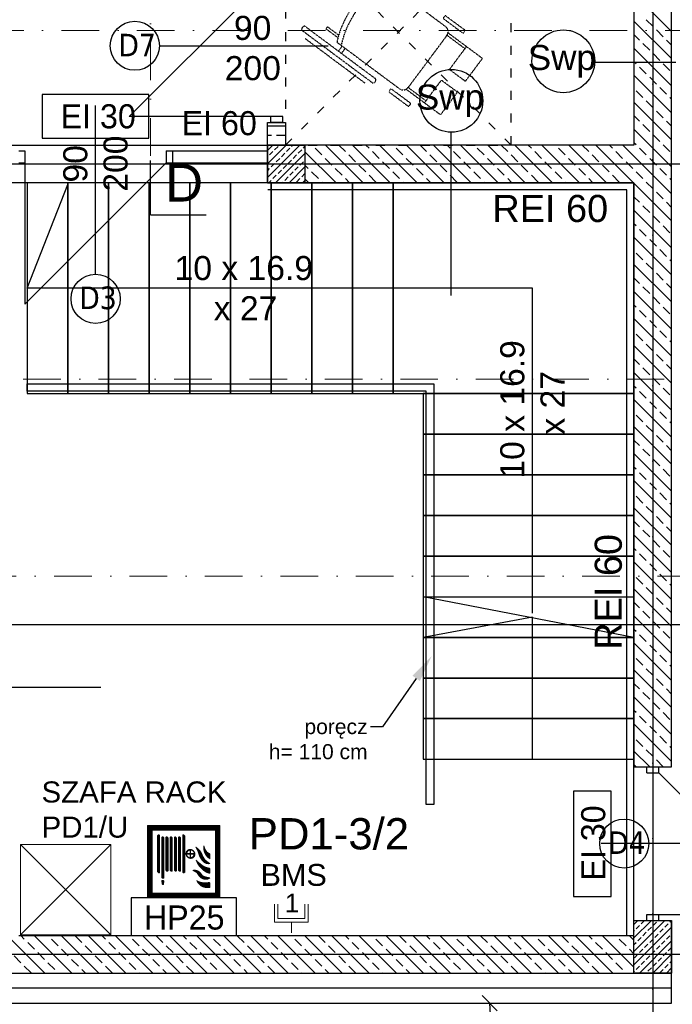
# Model space of a CAD drawing. Header units: millimetres. Extents: x -7023 to 53801, y 9849 to 33561.
# Tile 7 of 256: x 7375 to 7809, y 15589 to 16244. Entities that reach past the tile are written whole.
import ezdxf
from ezdxf.enums import TextEntityAlignment as Align

# ---------------------------------------------------------------- set-up
doc = ezdxf.new("R2010")
doc.units = ezdxf.units.MM
for name, pattern in [('ACAD_ISO03W100', [30, 12, -18]), ('DASHDOT', [1, 0.5, -0.25, 0, -0.25]), ('DASHDOTX2', [2, 1, -0.5, 0, -0.5])]:
    doc.linetypes.add(name, pattern=pattern)
doc.layers.get('0').update_dxf_attribs({"lineweight": 9})
doc.layers.add('.IE_podklad', color=252, linetype='Continuous')
doc.layers.add('IE_SKD', color=6, linetype='Continuous')
doc.layers.add('IE_LAN', color=5, linetype='Continuous', lineweight=9)
doc.layers.add('PROJEKT osie', color=251, linetype='DASHDOTX2', lineweight=9)
doc.styles.add('Arial', font='arial.ttf', dxfattribs={"height": 125})
doc.styles.add('Arial CE', font='arial.ttf')
doc.styles.add('MtX_Arial', font='txt')
doc.styles.add('Opisowy', font='arial.ttf')
doc.styles.get("Standard").update_dxf_attribs({"font": 'arial.ttf'})
doc.linetypes.add('ZIGZAG', pattern='A,0.00254,-5.08,[131,ltypeshp.shx,S=5.08,R=0,X=-5.08,Y=0],-10.16,[131,ltypeshp.shx,S=5.08,R=180,X=5.08,Y=0],-5.08', length=20.32254)
pattern_1 = [(45, (9980.83318, 16195.332578), (-0.01347038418, 0.01347038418), [])]

# ---------------------------------------------------------------- blocks, each defined once
blk = doc.blocks.new('OSIE DOMKU')
at = {"layer": 'PROJEKT osie', "ltscale": 25}
for p, q in [((-31453.52, 6226.99), (-31453.52, 4134.85)), ((-33194.97, 5184.65), (-29895.99, 5184.65)), ((-33194.97, 4878.65), (-29895.99, 4878.65)), ((-33194.97, 4659.65), (-29895.99, 4659.65))]:
    blk.add_line(p, q, dxfattribs=at)
blk = doc.blocks.new('zw$2B9E')
at = {"layer": 'IE_LAN', "lineweight": 20}
for p, q in [((-11.18, 7.27), (-11.18, 19.16)), ((-8.94, 9.6), (-8.94, 19.11)), ((8.94, 9.6), (8.94, 19.11)), ((11.18, 7.27), (11.18, 19.16)), ((11.18, 7.27), (-11.18, 7.27)), ((8.94, 9.6), (-8.94, 9.6)), ((0, 0), (0, 7.27))]:
    blk.add_line(p, q, dxfattribs=at)
at = {"layer": 'IE_LAN', "ltscale": 25, "insert": (-4.35, 26.14), "char_height": 12.39, "attachment_point": 1}
blk.add_mtext_dynamic_manual_height_columns('1', width=0.2625, gutter_width=61.96, heights=[-12.44], dxfattribs=at)
blk = doc.blocks.new('_Oblique')
at = {"color": 0, "linetype": 'ByBlock', "lineweight": -2}
blk.add_line((-0.5, -0.5), (0.5, 0.5), dxfattribs=at)

msp = doc.modelspace()

# ---------------------------------------------------------------- hatches: boundary and pattern name
at = {"layer": '.IE_podklad', "transparency": 33554648}
h = msp.add_hatch(dxfattribs=at)
h.set_pattern_fill('ANSI33', color=256)
h.set_pattern_definition([(45, (31531.774, 10963.0596), (-4.490128, 4.490128), []), (45, (31536.264, 10963.0596), (-4.490128, 4.490128), [3.175, -1.5875])])
h.paths.add_polyline_path([(7564.56, 16160.21), (7552.06, 16160.21), (7552.06, 16147.71), (7564.56, 16147.71)])
h.paths.add_polyline_path([(7552.06, 16160.21), (7539.56, 16160.21), (7539.56, 16147.71), (7552.06, 16147.71)])
h.paths.add_polyline_path([(7552.06, 16147.71), (7539.56, 16147.71), (7539.56, 16135.21), (7552.06, 16135.21)])
h.paths.add_polyline_path([(7564.56, 16147.71), (7552.06, 16147.71), (7552.06, 16135.21), (7564.56, 16135.21)])
at = {"layer": '.IE_podklad', "lineweight": 0}
h = msp.add_hatch(dxfattribs=at)
h.set_pattern_fill('ANSI31', color=256, scale=0.006)
h.set_pattern_definition(pattern_1)
h.paths.add_polyline_path([(7460.06, 15660.21), (7508.06, 15660.21), (7508.06, 15708.21), (7460.06, 15708.21)])
h.paths.add_polyline_path([(7463.06, 15663.21), (7463.06, 15705.21), (7505.06, 15705.21), (7505.06, 15663.21)], flags=16)
h = msp.add_hatch(dxfattribs=at)
h.set_pattern_fill('ANSI31', color=256, scale=0.006)
h.set_pattern_definition(pattern_1)
h.paths.add_polyline_path([(7468.01, 15676.71), (7468.01, 15701.98), (7467.31, 15701.98), (7466.65, 15701.32), (7466.65, 15677.37), (7467.31, 15676.71)])
h.paths.add_polyline_path([(7470.84, 15673.18), (7470.84, 15700.02, 1.02423), (7469.48, 15699.99), (7469.48, 15673.18)])
h.paths.add_polyline_path([(7473.6, 15678.59), (7473.6, 15700.03, 1.02423), (7472.23, 15699.99), (7472.23, 15678.55, 1.092744)])
h.paths.add_polyline_path([(7476.39, 15678.58), (7476.39, 15700.02, 1.02423), (7475.02, 15699.98), (7475.02, 15678.55, 1.092744)])
h.paths.add_polyline_path([(7479.16, 15678.58), (7479.16, 15700.02, 1.02423), (7477.8, 15699.99), (7477.8, 15678.55, 1.092744)])
h.paths.add_polyline_path([(7481.93, 15678.58), (7481.93, 15700.02, 1.02423), (7480.56, 15699.98), (7480.56, 15678.55, 1.092744)])
h.paths.add_polyline_path([(7484.72, 15689.57), (7484.72, 15701.44), (7484.18, 15701.98), (7483.36, 15701.98), (7483.36, 15676.7), (7484.18, 15676.7), (7484.72, 15677.24), (7484.72, 15689.17), (7485.54, 15689.17, 29.452294), (7485.54, 15689.57)])
h.paths.add_polyline_path([(7470.49, 15669.05), (7470.82, 15671.67), (7469.43, 15671.67), (7469.76, 15669.05), (7470.37, 15669.05)])
h.paths.add_polyline_path([(7485.9, 15689.57, -0.371468), (7488.26, 15691.91), (7488.26, 15689.57)], flags=16)
h.paths.add_polyline_path([(7485.9, 15689.17), (7488.26, 15689.17), (7488.26, 15686.82, -0.371468)], flags=16)
h.paths.add_polyline_path([(7488.62, 15686.82), (7488.62, 15689.17), (7490.98, 15689.17, -0.371468)], flags=16)
h.paths.add_polyline_path([(7488.62, 15689.57), (7488.62, 15691.91, -0.371468), (7490.98, 15689.57)], flags=16)
h = msp.add_hatch(dxfattribs=at)
h.set_pattern_fill('ANSI31', color=256, scale=0.006)
h.set_pattern_definition(pattern_1)
h.paths.add_polyline_path([(7501.42, 15689.47, -0.102707), (7499.3, 15690.98, -0.096724), (7497.36, 15694.8, 0.166864), (7498.54, 15688.87, 0.168834), (7501.42, 15686.1)])
h.paths.add_polyline_path([(7498.26, 15685.5, -0.037531), (7496.34, 15688.61, 0.200612), (7491.96, 15693.95, -0.064162), (7494.24, 15688.74, 0.13962), (7497.28, 15683.88, 0.238487), (7501.42, 15683.05, -0.030177)])
h.paths.add_polyline_path([(7501.42, 15679.87, -0.132227), (7496.97, 15681.44, -0.025829), (7492.34, 15685.17, 0.153068), (7496.46, 15678.92, 0.149959), (7501.42, 15676.49)])
h.paths.add_polyline_path([(7495.78, 15676.04, 0.335154), (7489.96, 15678.32, -0.192193), (7493.77, 15675.26, 0.152678), (7496.23, 15672.99, 0.268662), (7501.42, 15673.5, -0.05694), (7499.17, 15673.96, -0.231426)])
h.paths.add_polyline_path([(7501.42, 15667.06), (7501.42, 15670.46, -0.19781), (7492.71, 15671.62, 0.316846), (7498.77, 15667.11, 0.025858)])

# ---------------------------------------------------------------- linework, layer by layer
at = {"layer": '.IE_podklad', "ltscale": 25}
for p, q in [((7795.56, 17190.05), (7795.56, 15097.91)), ((6054.1, 16147.71), (9353.09, 16147.71)), ((7461.89, 16114), (7498.94, 16114)), ((6054.1, 15841.71), (9353.09, 15841.71)), ((6054.1, 15622.71), (9353.09, 15622.71))]:
    msp.add_line(p, q, dxfattribs=at)
at = {"layer": '.IE_podklad', "linetype": 'DASHDOT', "lineweight": 13, "ltscale": 50}
for p, q in [((7461.89, 16979.78), (7461.89, 16149.94)), ((6050.17, 16236.38), (8608.47, 16236.38))]:
    msp.add_line(p, q, dxfattribs=at)
at = {"layer": '.IE_podklad'}
for p, q in [((7808.06, 15795.71), (7808.06, 16381.21)), ((7783.06, 16356.21), (7783.06, 16160.21)), ((7541.83, 16273.21), (7447.83, 16179.21)), ((7808.06, 16235.61), (7783.06, 16260.61)), ((7808.06, 16217.65), (7783.06, 16242.65)), ((7795.73, 16238.96), (7791.24, 16243.45)), ((7802.46, 16232.22), (7797.97, 16236.72)), ((7786.75, 16229.98), (7783.06, 16233.67)), ((7793.48, 16223.24), (7788.99, 16227.73)), ((7808.06, 16226.63), (7804.71, 16229.98)), ((7467.8, 16226.21), (7579.98, 16226.21)), ((7808.06, 16199.69), (7783.06, 16224.69)), ((7800.22, 16216.51), (7795.73, 16221)), ((7756.41, 16215.41), (7810.91, 16215.41)), ((7784.5, 16214.26), (7783.06, 16215.71)), ((7791.24, 16207.53), (7786.75, 16212.02)), ((7806.95, 16209.77), (7802.46, 16214.26)), ((7808.06, 16181.73), (7783.06, 16206.73)), ((7797.97, 16200.79), (7793.48, 16205.28)), ((7788.99, 16191.81), (7784.5, 16196.3)), ((7804.71, 16194.06), (7800.22, 16198.55)), ((7460.81, 16193.82), (7390.1, 16193.82)), ((7390.1, 16193.82), (7390.1, 16164.9)), ((7460.81, 16164.9), (7460.81, 16193.82)), ((7808.06, 16163.77), (7783.06, 16188.77)), ((7795.73, 16185.08), (7791.24, 16189.57)), ((7808.06, 16190.71), (7806.95, 16191.81)), ((7425.46, 16074.43), (7425.46, 16186.61)), ((7802.46, 16178.34), (7797.97, 16182.83)), ((7541.83, 16179.21), (7447.83, 16179.21)), ((7539.56, 16160.21), (7539.56, 16175.21)), ((7539.56, 16175.21), (7551.56, 16175.21)), ((7541.83, 16175.21), (7541.83, 16179.21)), ((7549.83, 16179.21), (7541.83, 16179.21)), ((7549.83, 16175.21), (7541.83, 16175.21)), ((7549.83, 16175.21), (7549.83, 16179.21)), ((7551.56, 16175.21), (7551.56, 16160.21)), ((7786.75, 16176.1), (7783.06, 16179.79)), ((7808.06, 16172.75), (7804.71, 16176.1)), ((7539.56, 16173.11), (7551.56, 16173.11)), ((7661.31, 16169.32), (7661.31, 16060.32)), ((7808.06, 16145.81), (7783.06, 16170.81)), ((7793.48, 16169.36), (7788.99, 16173.85)), ((7390.1, 16164.9), (7460.81, 16164.9)), ((7539.56, 16166.76), (7542.39, 16166.76)), ((7545.56, 16166.76), (7551.56, 16166.76)), ((7800.22, 16162.63), (7795.73, 16167.12)), ((7374.46, 16156.45), (7378.46, 16156.45)), ((7378.46, 16156.45), (7378.46, 16148.45)), ((7472.46, 16156.45), (7476.46, 16156.45)), ((7472.46, 16156.45), (7472.46, 16148.45)), ((7476.46, 16156.45), (7476.46, 16148.45)), ((7539.79, 16156.09), (7476.46, 16156.09)), ((7476.46, 16156.09), (7476.46, 16148.45)), ((7539.56, 16160.41), (7551.56, 16160.41)), ((7783.06, 16160.21), (7539.56, 16160.21)), ((7539.56, 16160.21), (7539.56, 16135.21)), ((7539.79, 16148.45), (7539.79, 16156.09)), ((7585.17, 16135.21), (7564.56, 16155.82)), ((7575.71, 16153.65), (7571.22, 16158.14)), ((7603.13, 16135.21), (7578.13, 16160.21)), ((7591.42, 16155.89), (7587.11, 16160.21)), ((7621.09, 16135.21), (7596.09, 16160.21)), ((7607.14, 16158.14), (7605.07, 16160.21)), ((7613.88, 16151.4), (7609.39, 16155.89)), ((7639.05, 16135.21), (7614.05, 16160.21)), ((7629.59, 16153.65), (7625.1, 16158.14)), ((7657.01, 16135.21), (7632.01, 16160.21)), ((7645.31, 16155.89), (7640.99, 16160.21)), ((7674.97, 16135.21), (7649.97, 16160.21)), ((7661.02, 16158.14), (7658.95, 16160.21)), ((7667.76, 16151.4), (7663.27, 16155.89)), ((7692.93, 16135.21), (7667.93, 16160.21)), ((7683.47, 16153.65), (7678.98, 16158.14)), ((7710.89, 16135.21), (7685.89, 16160.21)), ((7699.19, 16155.89), (7694.87, 16160.21)), ((7728.85, 16135.21), (7703.85, 16160.21)), ((7714.9, 16158.14), (7712.83, 16160.21)), ((7721.64, 16151.4), (7717.15, 16155.89)), ((7746.81, 16135.21), (7721.81, 16160.21)), ((7737.35, 16153.65), (7732.86, 16158.14)), ((7764.77, 16135.21), (7739.77, 16160.21)), ((7753.07, 16155.89), (7748.75, 16160.21)), ((7782.73, 16135.21), (7757.73, 16160.21)), ((7768.78, 16158.14), (7766.71, 16160.21)), ((7775.52, 16151.4), (7771.03, 16155.89)), ((7808.06, 16127.85), (7775.69, 16160.21)), ((7784.5, 16160.38), (7783.06, 16161.83)), ((7791.24, 16153.65), (7786.75, 16158.14)), ((7806.95, 16155.89), (7802.46, 16160.38)), ((7582.44, 16146.91), (7577.95, 16151.4)), ((7598.16, 16149.16), (7593.67, 16153.65)), ((7620.61, 16144.67), (7616.12, 16149.16)), ((7636.33, 16146.91), (7631.84, 16151.4)), ((7652.04, 16149.16), (7647.55, 16153.65)), ((7674.49, 16144.67), (7670, 16149.16)), ((7690.21, 16146.91), (7685.72, 16151.4)), ((7705.92, 16149.16), (7701.43, 16153.65)), ((7728.37, 16144.67), (7723.88, 16149.16)), ((7744.09, 16146.91), (7739.6, 16151.4)), ((7759.8, 16149.16), (7755.31, 16153.65)), ((7782.26, 16144.67), (7777.76, 16149.16)), ((7797.97, 16146.91), (7793.48, 16151.4)), ((7374.46, 16148.45), (7378.46, 16148.45)), ((7378.46, 16148.45), (7378.46, 16054.45)), ((7472.46, 16148.45), (7378.46, 16054.45)), ((7472.46, 16148.45), (7476.46, 16148.45)), ((7476.46, 16148.45), (7539.79, 16148.45)), ((7566.73, 16144.67), (7564.56, 16146.84)), ((7573.46, 16137.93), (7568.97, 16142.42)), ((7589.18, 16140.18), (7584.69, 16144.67)), ((7604.9, 16142.42), (7600.4, 16146.91)), ((7627.35, 16137.93), (7622.86, 16142.42)), ((7643.06, 16140.18), (7638.57, 16144.67)), ((7658.78, 16142.42), (7654.29, 16146.91)), ((7681.23, 16137.93), (7676.74, 16142.42)), ((7696.94, 16140.18), (7692.45, 16144.67)), ((7712.66, 16142.42), (7708.17, 16146.91)), ((7735.11, 16137.93), (7730.62, 16142.42)), ((7750.82, 16140.18), (7746.33, 16144.67)), ((7766.54, 16142.42), (7762.05, 16146.91)), ((7788.99, 16137.93), (7784.5, 16142.42)), ((7804.71, 16140.18), (7800.22, 16144.67)), ((7567.21, 16135.21), (7564.56, 16137.86)), ((7594.15, 16135.21), (7591.42, 16137.93)), ((7611.63, 16135.69), (7607.14, 16140.18)), ((7648.03, 16135.21), (7645.31, 16137.93)), ((7665.51, 16135.69), (7661.02, 16140.18)), ((7701.91, 16135.21), (7699.19, 16137.93)), ((7719.39, 16135.69), (7714.9, 16140.18)), ((7755.79, 16135.21), (7753.07, 16137.93)), ((7773.27, 16135.69), (7768.78, 16140.18)), ((7808.06, 16136.83), (7806.95, 16137.93)), ((7380.06, 16065.21), (7407.06, 16134.08)), ((7539.56, 16135.21), (7783.06, 16135.21)), ((7783.06, 16135.21), (7539.89, 16135.21)), ((7778.35, 16130.5), (7539.89, 16130.5)), ((7576.19, 16135.21), (7575.71, 16135.69)), ((7630.07, 16135.21), (7629.59, 16135.69)), ((7683.95, 16135.21), (7683.47, 16135.69)), ((7737.83, 16135.21), (7737.35, 16135.69)), ((7778.35, 15635.21), (7778.35, 16130.5)), ((7783.06, 16135.21), (7783.06, 15747.21)), ((7783.06, 15635.21), (7783.06, 16135.21)), ((7808.06, 16109.89), (7783.06, 16134.89)), ((7795.73, 16131.2), (7791.24, 16135.69)), ((7786.75, 16122.22), (7783.06, 16125.91)), ((7802.46, 16124.46), (7797.97, 16128.95)), ((7808.06, 16091.93), (7783.06, 16116.93)), ((7793.48, 16115.48), (7788.99, 16119.97)), ((7808.06, 16118.87), (7804.71, 16122.22)), ((7800.22, 16108.75), (7795.73, 16113.24)), ((7784.5, 16106.5), (7783.06, 16107.95)), ((7791.24, 16099.77), (7786.75, 16104.26)), ((7806.95, 16102.01), (7802.46, 16106.5)), ((7808.06, 16073.96), (7783.06, 16098.96)), ((7797.97, 16093.03), (7793.48, 16097.52)), ((7804.71, 16086.3), (7800.22, 16090.79)), ((7788.99, 16084.05), (7784.5, 16088.54)), ((7808.06, 16082.95), (7806.95, 16084.05)), ((7808.06, 16056), (7783.06, 16081)), ((7795.73, 16077.32), (7791.24, 16081.81)), ((7786.75, 16068.34), (7783.06, 16072.02)), ((7802.46, 16070.58), (7797.97, 16075.07)), ((7715.56, 16065.21), (7380.06, 16065.21)), ((7715.56, 15849.21), (7715.56, 16065.21)), ((7793.48, 16061.6), (7788.99, 16066.09)), ((7808.06, 16064.98), (7804.71, 16068.34)), ((7808.06, 16038.04), (7783.06, 16063.04)), ((7800.22, 16054.86), (7795.73, 16059.35)), ((7784.5, 16052.62), (7783.06, 16054.06)), ((7806.95, 16048.13), (7802.46, 16052.62)), ((7808.06, 16020.08), (7783.06, 16045.08)), ((7791.24, 16045.88), (7786.75, 16050.37)), ((7797.97, 16039.15), (7793.48, 16043.64)), ((7788.99, 16030.17), (7784.5, 16034.66)), ((7804.71, 16032.41), (7800.22, 16036.9)), ((7808.06, 16002.12), (7783.06, 16027.12)), ((7795.73, 16023.43), (7791.24, 16027.92)), ((7808.06, 16029.06), (7806.95, 16030.17)), ((7786.75, 16014.45), (7783.06, 16018.14)), ((7802.46, 16016.7), (7797.97, 16021.19)), ((7793.48, 16007.72), (7788.99, 16012.21)), ((7808.06, 16011.1), (7804.71, 16014.45)), ((7808.06, 15984.16), (7783.06, 16009.16)), ((7800.22, 16000.98), (7795.73, 16005.47)), ((7380.06, 15996.71), (7380.06, 16001.71)), ((7380.06, 16001.71), (7650.06, 16001.71)), ((7650.06, 16001.71), (7650.06, 15722.21)), ((7784.5, 15998.74), (7783.06, 16000.18)), ((7806.95, 15994.25), (7802.46, 15998.74)), ((7645.06, 15996.71), (7380.06, 15996.71)), ((7645.06, 15722.21), (7645.06, 15996.71)), ((7791.24, 15992), (7786.75, 15996.49)), ((7808.06, 15966.2), (7783.06, 15991.2)), ((7797.97, 15985.27), (7793.48, 15989.76)), ((7788.99, 15976.29), (7784.5, 15980.78)), ((7804.71, 15978.53), (7800.22, 15983.02)), ((7808.06, 15948.24), (7783.06, 15973.24)), ((7795.73, 15969.55), (7791.24, 15974.04)), ((7808.06, 15975.18), (7806.95, 15976.29)), ((7802.46, 15962.82), (7797.97, 15967.31)), ((7786.75, 15960.57), (7783.06, 15964.26)), ((7808.06, 15957.22), (7804.71, 15960.57)), ((7808.06, 15930.28), (7783.06, 15955.28)), ((7793.48, 15953.84), (7788.99, 15958.33)), ((7784.5, 15944.86), (7783.06, 15946.3)), ((7800.22, 15947.1), (7795.73, 15951.59)), ((7791.24, 15938.12), (7786.75, 15942.61)), ((7806.95, 15940.37), (7802.46, 15944.86)), ((7808.06, 15912.32), (7783.06, 15937.32)), ((7797.97, 15931.39), (7793.48, 15935.88)), ((7788.99, 15922.41), (7784.5, 15926.9)), ((7804.71, 15924.65), (7800.22, 15929.14)), ((7795.73, 15915.67), (7791.24, 15920.16)), ((7808.06, 15921.3), (7806.95, 15922.41)), ((7808.06, 15894.36), (7783.06, 15919.36)), ((7786.75, 15906.69), (7783.06, 15910.38)), ((7802.46, 15908.94), (7797.97, 15913.43)), ((7808.06, 15876.4), (7783.06, 15901.4)), ((7793.48, 15899.96), (7788.99, 15904.45)), ((7808.06, 15903.34), (7804.71, 15906.69)), ((7800.22, 15893.22), (7795.73, 15897.71)), ((7784.5, 15890.98), (7783.06, 15892.42)), ((7791.24, 15884.24), (7786.75, 15888.73)), ((7806.95, 15886.49), (7802.46, 15890.98)), ((7808.06, 15858.44), (7783.06, 15883.44)), ((7797.97, 15877.5), (7793.48, 15881.99)), ((7804.71, 15870.77), (7800.22, 15875.26)), ((7788.99, 15868.52), (7784.5, 15873.01)), ((7808.06, 15867.42), (7806.95, 15868.52)), ((7808.06, 15840.48), (7783.06, 15865.48)), ((7795.73, 15861.79), (7791.24, 15866.28)), ((7783.06, 15833.21), (7643.06, 15860.21)), ((7643.06, 15860.21), (7643.06, 15833.21)), ((7786.75, 15852.81), (7783.06, 15856.5)), ((7802.46, 15855.05), (7797.97, 15859.54)), ((7793.48, 15846.07), (7788.99, 15850.56)), ((7808.06, 15849.46), (7804.71, 15852.81)), ((7715.56, 15846.71), (7643.06, 15833.21)), ((7715.56, 15752.21), (7715.56, 15846.71)), ((7808.06, 15822.52), (7783.06, 15847.52)), ((7800.22, 15839.34), (7795.73, 15843.83)), ((7784.5, 15837.09), (7783.06, 15838.54)), ((7806.95, 15832.6), (7802.46, 15837.09)), ((7783.06, 15833.21), (7643.06, 15833.21)), ((7643.06, 15833.21), (7643.06, 15806.21)), ((7643.06, 15833.21), (7783.06, 15833.21)), ((7808.06, 15804.56), (7783.06, 15829.56)), ((7791.24, 15830.36), (7786.75, 15834.85)), ((7797.97, 15823.62), (7793.48, 15828.11)), ((7788.99, 15814.64), (7784.5, 15819.13)), ((7804.71, 15816.89), (7800.22, 15821.38)), ((7808.06, 15786.6), (7783.06, 15811.6)), ((7795.73, 15807.91), (7791.24, 15812.4)), ((7808.06, 15813.54), (7806.95, 15814.64)), ((7783.06, 15806.21), (7643.06, 15806.21)), ((7643.06, 15806.21), (7643.06, 15779.21)), ((7643.06, 15806.21), (7783.06, 15806.21)), ((7786.75, 15798.93), (7783.06, 15802.62)), ((7802.46, 15801.17), (7797.97, 15805.66)), ((7319.93, 15800.08), (7428.92, 15800.08)), ((7793.48, 15792.19), (7788.99, 15796.68)), ((7808.06, 15795.58), (7804.71, 15798.93)), ((7808.06, 15768.64), (7783.06, 15793.64)), ((7800.22, 15785.46), (7795.73, 15789.95)), ((7808.06, 15747.21), (7808.06, 15795.71)), ((7784.5, 15783.21), (7783.06, 15784.66)), ((7806.95, 15778.72), (7802.46, 15783.21)), ((7783.06, 15779.21), (7643.06, 15779.21)), ((7643.06, 15779.21), (7643.06, 15752.21)), ((7643.06, 15779.21), (7783.06, 15779.21)), ((7791.24, 15776.48), (7786.75, 15780.97)), ((7808.06, 15750.68), (7783.06, 15775.68)), ((7797.97, 15769.74), (7793.48, 15774.23)), ((7788.99, 15760.76), (7784.5, 15765.25)), ((7804.71, 15763.01), (7800.22, 15767.5)), ((7793.56, 15747.21), (7783.06, 15757.72)), ((7795.73, 15754.03), (7791.24, 15758.52)), ((7808.06, 15759.66), (7806.95, 15760.76)), ((7643.06, 15752.21), (7783.06, 15752.21)), ((7802.46, 15747.29), (7797.97, 15751.78)), ((7784.58, 15747.21), (7783.06, 15748.73)), ((7783.06, 15747.21), (7808.06, 15747.21)), ((7791.49, 15743.21), (7791.49, 15747.21)), ((7791.49, 15747.21), (7799.49, 15747.21)), ((7799.49, 15743.21), (7799.49, 15747.21)), ((7791.49, 15743.21), (7799.49, 15743.21)), ((7799.49, 15743.21), (7893.49, 15649.21)), ((7767.86, 15731.04), (7742.86, 15731.04)), ((7742.86, 15731.04), (7742.86, 15661.04)), ((7767.86, 15661.04), (7767.86, 15731.04)), ((7650.06, 15722.21), (7645.06, 15722.21)), ((7873.52, 15696.21), (7761.33, 15696.21)), ((7519.06, 15660.21), (7449.06, 15660.21)), ((7449.06, 15660.21), (7449.06, 15635.21)), ((7519.06, 15635.21), (7519.06, 15660.21)), ((7742.86, 15661.04), (7767.86, 15661.04)), ((7791.49, 15645.21), (7791.49, 15649.21)), ((7791.49, 15649.21), (7799.49, 15649.21)), ((7799.49, 15645.21), (7799.49, 15649.21)), ((7799.49, 15649.21), (7893.49, 15649.21)), ((7783.06, 15642.57), (7785.69, 15645.21)), ((7783.06, 15633.59), (7794.67, 15645.21)), ((7783.06, 15624.61), (7803.65, 15645.21)), ((7783.06, 15610.21), (7783.06, 15645.21)), ((7783.06, 15645.21), (7808.06, 15645.21)), ((7783.06, 15615.63), (7808.06, 15640.63)), ((7784.5, 15639.53), (7786.75, 15641.77)), ((7787.87, 15642.9), (7790.11, 15645.14)), ((7791.49, 15645.21), (7799.49, 15645.21)), ((7792.36, 15638.41), (7794.6, 15640.65)), ((7795.73, 15641.77), (7797.97, 15644.02)), ((7799.09, 15645.14), (7799.16, 15645.21)), ((7800.22, 15637.28), (7802.46, 15639.53)), ((7803.58, 15640.65), (7805.83, 15642.9)), ((7806.95, 15644.02), (7808.06, 15645.12)), ((7808.06, 15645.21), (7808.06, 15610.21)), ((7808.06, 15610.21), (7808.06, 15644.85)), ((7391.75, 15610.21), (7366.75, 15635.21)), ((7374.56, 15635.21), (7783.06, 15635.21)), ((7378.14, 15632.79), (7375.73, 15635.21)), ((7409.71, 15610.21), (7384.71, 15635.21)), ((7393.86, 15635.04), (7393.69, 15635.21)), ((7400.59, 15628.3), (7396.1, 15632.79)), ((7427.67, 15610.21), (7402.67, 15635.21)), ((7416.31, 15630.55), (7411.82, 15635.04)), ((7445.63, 15610.21), (7420.63, 15635.21)), ((7432.03, 15632.79), (7429.61, 15635.21)), ((7463.59, 15610.21), (7438.59, 15635.21)), ((7447.74, 15635.04), (7447.57, 15635.21)), ((7449.06, 15635.21), (7519.06, 15635.21)), ((7454.48, 15628.3), (7449.99, 15632.79)), ((7481.55, 15610.21), (7456.55, 15635.21)), ((7470.19, 15630.55), (7465.7, 15635.04)), ((7499.51, 15610.21), (7474.51, 15635.21)), ((7485.91, 15632.79), (7483.49, 15635.21)), ((7517.47, 15610.21), (7492.47, 15635.21)), ((7501.62, 15635.04), (7501.45, 15635.21)), ((7508.36, 15628.3), (7503.87, 15632.79)), ((7535.43, 15610.21), (7510.43, 15635.21)), ((7524.07, 15630.55), (7519.58, 15635.04)), ((7553.39, 15610.21), (7528.39, 15635.21)), ((7539.79, 15632.79), (7537.37, 15635.21)), ((7571.35, 15610.21), (7546.35, 15635.21)), ((7555.5, 15635.04), (7555.33, 15635.21)), ((7562.24, 15628.3), (7557.75, 15632.79)), ((7589.31, 15610.21), (7564.31, 15635.21)), ((7577.95, 15630.55), (7573.46, 15635.04)), ((7607.27, 15610.21), (7582.27, 15635.21)), ((7593.67, 15632.79), (7591.25, 15635.21)), ((7625.23, 15610.21), (7600.23, 15635.21)), ((7609.39, 15635.04), (7609.21, 15635.21)), ((7616.12, 15628.3), (7611.63, 15632.79)), ((7643.19, 15610.21), (7618.19, 15635.21)), ((7631.84, 15630.55), (7627.35, 15635.04)), ((7661.16, 15610.21), (7636.16, 15635.21)), ((7647.55, 15632.79), (7645.14, 15635.21)), ((7679.12, 15610.21), (7654.12, 15635.21)), ((7663.27, 15635.04), (7663.1, 15635.21)), ((7670, 15628.3), (7665.51, 15632.79)), ((7697.08, 15610.21), (7672.08, 15635.21)), ((7685.72, 15630.55), (7681.23, 15635.04)), ((7715.04, 15610.21), (7690.04, 15635.21)), ((7701.43, 15632.79), (7699.02, 15635.21)), ((7733, 15610.21), (7708, 15635.21)), ((7717.15, 15635.04), (7716.98, 15635.21)), ((7723.88, 15628.3), (7719.39, 15632.79)), ((7750.96, 15610.21), (7725.96, 15635.21)), ((7739.6, 15630.55), (7735.11, 15635.04)), ((7768.92, 15610.21), (7743.92, 15635.21)), ((7755.31, 15632.79), (7752.9, 15635.21)), ((7783.06, 15614.03), (7761.88, 15635.21)), ((7771.03, 15635.04), (7770.86, 15635.21)), ((7777.76, 15628.3), (7773.27, 15632.79)), ((7783.06, 15631.99), (7779.84, 15635.21)), ((7783.06, 15638.08), (7783.38, 15638.41)), ((7785.62, 15631.67), (7787.87, 15633.92)), ((7788.99, 15635.04), (7791.24, 15637.28)), ((7793.48, 15630.55), (7795.73, 15632.79)), ((7796.85, 15633.92), (7799.09, 15636.16)), ((7804.71, 15632.79), (7806.95, 15635.04)), ((7384.88, 15626.06), (7380.39, 15630.55)), ((7407.33, 15621.57), (7402.84, 15626.06)), ((7423.04, 15623.81), (7418.55, 15628.3)), ((7438.76, 15626.06), (7434.27, 15630.55)), ((7461.21, 15621.57), (7456.72, 15626.06)), ((7476.93, 15623.81), (7472.44, 15628.3)), ((7492.64, 15626.06), (7488.15, 15630.55)), ((7515.09, 15621.57), (7510.6, 15626.06)), ((7530.81, 15623.81), (7526.32, 15628.3)), ((7546.52, 15626.06), (7542.03, 15630.55)), ((7568.97, 15621.57), (7564.48, 15626.06)), ((7584.69, 15623.81), (7580.2, 15628.3)), ((7600.4, 15626.06), (7595.91, 15630.55)), ((7622.86, 15621.57), (7618.37, 15626.06)), ((7638.57, 15623.81), (7634.08, 15628.3)), ((7654.29, 15626.06), (7649.8, 15630.55)), ((7676.74, 15621.57), (7672.25, 15626.06)), ((7692.45, 15623.81), (7687.96, 15628.3)), ((7708.17, 15626.06), (7703.68, 15630.55)), ((7730.62, 15621.57), (7726.13, 15626.06)), ((7746.33, 15623.81), (7741.84, 15628.3)), ((7762.05, 15626.06), (7757.56, 15630.55)), ((7783.06, 15623.01), (7780.01, 15626.06)), ((7783.06, 15629.1), (7784.5, 15630.55)), ((7786.61, 15610.21), (7808.06, 15631.65)), ((7786.75, 15623.81), (7788.99, 15626.06)), ((7790.11, 15627.18), (7792.36, 15629.43)), ((7797.97, 15626.06), (7800.22, 15628.3)), ((7801.34, 15629.43), (7803.58, 15631.67)), ((7805.83, 15624.94), (7808.06, 15627.16)), ((7375.9, 15617.08), (7371.41, 15621.57)), ((7391.61, 15619.32), (7387.12, 15623.81)), ((7414.06, 15614.83), (7409.57, 15619.32)), ((7429.78, 15617.08), (7425.29, 15621.57)), ((7445.5, 15619.32), (7441.01, 15623.81)), ((7467.95, 15614.83), (7463.46, 15619.32)), ((7483.66, 15617.08), (7479.17, 15621.57)), ((7499.38, 15619.32), (7494.89, 15623.81)), ((7521.83, 15614.83), (7517.34, 15619.32)), ((7537.54, 15617.08), (7533.05, 15621.57)), ((7553.26, 15619.32), (7548.77, 15623.81)), ((7575.71, 15614.83), (7571.22, 15619.32)), ((7591.42, 15617.08), (7586.93, 15621.57)), ((7607.14, 15619.32), (7602.65, 15623.81)), ((7629.59, 15614.83), (7625.1, 15619.32)), ((7645.31, 15617.08), (7640.82, 15621.57)), ((7661.02, 15619.32), (7656.53, 15623.81)), ((7683.47, 15614.83), (7678.98, 15619.32)), ((7699.19, 15617.08), (7694.7, 15621.57)), ((7714.9, 15619.32), (7710.41, 15623.81)), ((7737.35, 15614.83), (7732.86, 15619.32)), ((7753.07, 15617.08), (7748.58, 15621.57)), ((7768.78, 15619.32), (7764.29, 15623.81)), ((7783.38, 15620.44), (7785.62, 15622.69)), ((7791.24, 15619.32), (7793.48, 15621.57)), ((7794.6, 15622.69), (7796.85, 15624.94)), ((7795.59, 15610.21), (7808.06, 15622.67)), ((7799.09, 15618.2), (7801.34, 15620.44)), ((7802.46, 15621.57), (7804.71, 15623.81)), ((7382.63, 15610.34), (7378.14, 15614.83)), ((7398.35, 15612.59), (7393.86, 15617.08)), ((7418.69, 15610.21), (7416.31, 15612.59)), ((7436.52, 15610.34), (7432.03, 15614.83)), ((7452.23, 15612.59), (7447.74, 15617.08)), ((7472.57, 15610.21), (7470.19, 15612.59)), ((7490.4, 15610.34), (7485.91, 15614.83)), ((7506.11, 15612.59), (7501.62, 15617.08)), ((7526.45, 15610.21), (7524.07, 15612.59)), ((7544.28, 15610.34), (7539.79, 15614.83)), ((7559.99, 15612.59), (7555.5, 15617.08)), ((7580.33, 15610.21), (7577.95, 15612.59)), ((7598.16, 15610.34), (7593.67, 15614.83)), ((7613.88, 15612.59), (7609.39, 15617.08)), ((7634.21, 15610.21), (7631.84, 15612.59)), ((7652.04, 15610.34), (7647.55, 15614.83)), ((7667.76, 15612.59), (7663.27, 15617.08)), ((7688.1, 15610.21), (7685.72, 15612.59)), ((7705.92, 15610.34), (7701.43, 15614.83)), ((7721.64, 15612.59), (7717.15, 15617.08)), ((7741.98, 15610.21), (7739.6, 15612.59)), ((7759.8, 15610.34), (7755.31, 15614.83)), ((7775.52, 15612.59), (7771.03, 15617.08)), ((7784.5, 15612.59), (7786.75, 15614.83)), ((7787.87, 15615.95), (7790.11, 15618.2)), ((7792.36, 15611.46), (7794.6, 15613.71)), ((7795.73, 15614.83), (7797.97, 15617.08)), ((7800.22, 15610.34), (7802.46, 15612.59)), ((7803.58, 15613.71), (7805.83, 15615.95)), ((7804.57, 15610.21), (7808.06, 15613.69)), ((7806.95, 15617.08), (7808.06, 15618.18)), ((7033.81, 15610.21), (7808.06, 15610.21)), ((7400.73, 15610.21), (7400.59, 15610.34)), ((7454.61, 15610.21), (7454.48, 15610.34)), ((7508.49, 15610.21), (7508.36, 15610.34)), ((7562.37, 15610.21), (7562.24, 15610.34)), ((7616.25, 15610.21), (7616.12, 15610.34)), ((7670.14, 15610.21), (7670, 15610.34)), ((7724.02, 15610.21), (7723.88, 15610.34)), ((7777.9, 15610.21), (7777.76, 15610.34)), ((7783.06, 15611.14), (7783.38, 15611.46)), ((7808.06, 15610.21), (7783.06, 15610.21)), ((7791.1, 15610.21), (7791.24, 15610.34)), ((7808.06, 15590.21), (7808.06, 15610.21)), ((7033.81, 15590.21), (7808.06, 15590.21))]:
    msp.add_line(p, q, dxfattribs=at)
at = {"layer": '.IE_podklad', "linetype": 'ACAD_ISO03W100', "ltscale": 0.5}
for p, q in [((7551.56, 16160.21), (7701.56, 16310.21)), ((7701.56, 16160.21), (7551.56, 16310.21))]:
    msp.add_line(p, q, dxfattribs=at)
at = {"layer": '.IE_podklad', "linetype": 'ACAD_ISO03W100', "ltscale": 0.004}
for p, q in [((7616.47, 16269.83), (7657.86, 16239.03)), ((7578.44, 16237.44), (7579.5, 16238.87)), ((7586.44, 16231.49), (7578.44, 16237.44)), ((7579.5, 16238.87), (7586.96, 16233.32)), ((7671.76, 16225.67), (7659.52, 16234.78)), ((7564.72, 16230.99), (7604.37, 16201.48)), ((7627.12, 16197.72), (7585.73, 16228.52)), ((7658.74, 16233.01), (7633.14, 16198.6)), ((7670.74, 16224.29), (7658.5, 16233.4)), ((7589.22, 16225.92), (7586.78, 16222.63)), ((7591.2, 16224.45), (7588.76, 16221.16)), ((7643.9, 16188.24), (7631.66, 16197.35)), ((7644.93, 16189.61), (7632.69, 16198.72))]:
    msp.add_line(p, q, dxfattribs=at)
at = {"layer": '.IE_podklad', "ltscale": 0.5}
for p, q in [((6396.06, 16160.21), (7539.56, 16160.21)), ((7539.56, 16160.21), (7539.56, 16135.21)), ((7539.56, 16135.21), (6396.06, 16135.21))]:
    msp.add_line(p, q, dxfattribs=at)
at = {"layer": '.IE_podklad', "lineweight": 30, "ltscale": 25}
msp.add_line((7461.89, 16114), (7461.89, 16149.94), dxfattribs=at)
at = {"layer": '.IE_podklad', "ltscale": 10}
for p, q in [((7380.06, 16135.21), (7380.06, 15995.21)), ((7407.06, 16135.21), (7407.06, 15995.21)), ((7407.06, 15995.21), (7407.06, 16135.21)), ((7434.06, 16135.21), (7434.06, 15995.21)), ((7434.06, 15995.21), (7434.06, 16135.21)), ((7461.06, 16135.21), (7461.06, 15995.21)), ((7461.06, 15995.21), (7461.06, 16135.21)), ((7488.06, 16135.21), (7488.06, 15995.21)), ((7488.06, 15995.21), (7488.06, 16135.21)), ((7515.06, 16135.21), (7515.06, 15995.21)), ((7515.06, 15995.21), (7515.06, 16135.21)), ((7542.06, 16135.21), (7542.06, 15995.21)), ((7542.06, 15995.21), (7542.06, 16135.21)), ((7569.06, 16135.21), (7569.06, 15995.21)), ((7569.06, 15995.21), (7569.06, 16135.21)), ((7596.06, 15995.21), (7596.06, 16135.21)), ((7596.06, 16135.21), (7596.06, 15995.21)), ((7783.06, 16135.21), (7623.06, 16135.21)), ((7623.06, 16135.21), (7623.06, 15995.21)), ((7623.06, 15995.21), (7623.06, 16135.21)), ((7380.06, 15995.21), (7407.06, 15995.21)), ((7407.06, 15995.21), (7434.06, 15995.21)), ((7434.06, 15995.21), (7461.06, 15995.21)), ((7461.06, 15995.21), (7488.06, 15995.21)), ((7488.06, 15995.21), (7515.06, 15995.21)), ((7515.06, 15995.21), (7542.06, 15995.21)), ((7542.06, 15995.21), (7569.06, 15995.21)), ((7569.06, 15995.21), (7596.06, 15995.21)), ((7596.06, 15995.21), (7623.06, 15995.21)), ((7623.06, 15995.21), (7783.06, 15995.21)), ((7783.06, 15995.21), (7643.06, 15995.21)), ((7643.06, 15995.21), (7643.06, 15968.21)), ((7783.06, 15968.21), (7643.06, 15968.21)), ((7643.06, 15968.21), (7643.06, 15941.21)), ((7643.06, 15968.21), (7783.06, 15968.21)), ((7783.06, 15941.21), (7643.06, 15941.21)), ((7643.06, 15941.21), (7643.06, 15914.21)), ((7643.06, 15941.21), (7783.06, 15941.21)), ((7783.06, 15914.21), (7643.06, 15914.21)), ((7643.06, 15914.21), (7643.06, 15887.21)), ((7643.06, 15914.21), (7783.06, 15914.21)), ((7783.06, 15887.21), (7643.06, 15887.21)), ((7643.06, 15887.21), (7643.06, 15860.21)), ((7643.06, 15887.21), (7783.06, 15887.21)), ((7643.06, 15860.21), (7783.06, 15860.21))]:
    msp.add_line(p, q, dxfattribs=at)
at = {"layer": '.IE_podklad', "linetype": 'ByBlock', "lineweight": -2}
msp.add_line((7616.12, 15773.86), (7608.12, 15773.86), dxfattribs=at)
at = {"layer": '.IE_podklad', "linetype": 'ZIGZAG'}
msp.add_line((7808.06, 15600.21), (7033.81, 15600.21), dxfattribs=at)
at = {"layer": '.IE_podklad', "linetype": 'ACAD_ISO03W100', "ltscale": 0.5}
msp.add_lwpolyline([(7551.56, 16160.21), (7701.56, 16160.21), (7701.56, 16310.21), (7551.56, 16310.21)], close=True, dxfattribs=at)
at = {"layer": '.IE_podklad', "linetype": 'ACAD_ISO03W100', "ltscale": 0.004}
for points in [[(7670.58, 16235.7), (7670.12, 16235.08, -0.414214), (7668.92, 16234.9), (7656.88, 16243.86, -0.414214), (7656.71, 16245.06), (7657.17, 16245.68, -0.414214), (7658.37, 16245.86), (7670.41, 16236.9, -0.414214)], [(7611.41, 16202.69), (7610.9, 16202, -0.414214), (7609.09, 16201.74), (7562.87, 16236.14, -0.414214), (7562.6, 16237.95), (7563.12, 16238.64, -0.414214), (7564.92, 16238.9), (7611.15, 16204.5, -0.414214)], [(7633.96, 16186.49), (7634.42, 16187.11, 0.414214), (7634.24, 16188.31), (7622.21, 16197.27, 0.414214), (7621, 16197.09), (7620.54, 16196.47, 0.414214), (7620.72, 16195.27), (7632.76, 16186.31, 0.414214)]]:
    msp.add_lwpolyline(points, format="xyb", close=True, dxfattribs=at)
for points in [[(7682.4, 16217.75), (7671.76, 16225.67), (7660.49, 16210.52), (7671.12, 16202.6)], [(7654.54, 16180.32), (7643.9, 16188.24), (7655.18, 16203.39), (7665.82, 16195.47)]]:
    msp.add_lwpolyline(points, close=True, dxfattribs=at)
at = {"layer": '.IE_podklad'}
msp.add_lwpolyline([(7539.56, 16160.21), (7564.56, 16160.21), (7564.56, 16135.21), (7539.56, 16135.21)], close=True, dxfattribs=at)
at = {"layer": '.IE_podklad', "linetype": 'DASHDOT', "lineweight": 13, "ltscale": 50}
for points in [[(9105.79, 16004.71), (6642.99, 16004.71)], [(7873.83, 15873.84), (6642.99, 15873.84)]]:
    msp.add_lwpolyline(points, dxfattribs=at)
at = {"layer": '.IE_podklad', "linetype": 'ByBlock', "lineweight": -2}
msp.add_lwpolyline([(7638.43, 15805.98), (7616.12, 15773.86)], dxfattribs=at)
at = {"layer": '.IE_podklad', "lineweight": 0}
for points in [[(7460.06, 15660.21), (7508.06, 15660.21), (7508.06, 15708.21), (7460.06, 15708.21)], [(7508.06, 15660.21), (7508.06, 15708.21), (7460.06, 15708.21), (7460.06, 15660.21)]]:
    msp.add_lwpolyline(points, close=True, dxfattribs=at)
msp.add_lwpolyline([(7460.06, 15660.21), (7460.06, 15708.21), (7508.06, 15708.21), (7508.06, 15660.21), (7460.06, 15660.21)], dxfattribs=at)
at = {"layer": '.IE_podklad', "linetype": 'Continuous'}
for centre in [(7451.57, 16226.2), (7425.5, 16058.11), (7776.58, 15696.21)]:
    msp.add_circle(centre, 16.31, dxfattribs=at)
at = {"layer": '.IE_podklad'}
for centre in [(7736.13, 16215.88), (7661.78, 16189.6)]:
    msp.add_circle(centre, 20.85, dxfattribs=at)
at = {"layer": '.IE_podklad', "linetype": 'ACAD_ISO03W100', "ltscale": 0.004}
for centre, radius, start, end in [((7646.3, 16215.54), 61.95, 118.78549, 167.90044), ((7649.15, 16213.41), 61.95, 118.78549, 167.90044), ((7655.29, 16235.58), 4.3, 323.34297, 53.34297), ((7629.69, 16201.17), 4.3, 233.34297, 323.34297)]:
    msp.add_arc(centre, radius, start, end, dxfattribs=at)
at = {"layer": '.IE_podklad'}
msp.add_arc((7763.6, 15590.21), 76.47, 180, 355.54961, dxfattribs=at)
msp.add_solid([(7635.97, 15807.69), (7648.7, 15820.76), (7640.89, 15804.27)], dxfattribs=at)
at = {"layer": 'IE_LAN'}
msp.add_lwpolyline([(7375.6, 15695.57), (7435.51, 15695.57), (7435.66, 15635.53), (7375.6, 15635.53)], close=True, dxfattribs=at)
for points in [[(7435.51, 15695.57), (7375.6, 15635.53)], [(7375.6, 15695.57), (7435.66, 15635.53)]]:
    msp.add_lwpolyline(points, dxfattribs=at)

# ---------------------------------------------------------------- block references
at = {"layer": '.IE_podklad'}
msp.add_blockref('OSIE DOMKU', (39249.07, 10963.06), dxfattribs=at)
at = {"layer": '.IE_podklad', "xscale": 10, "yscale": 10, "zscale": 10, "rotation": 90}
msp.add_blockref('_Oblique', (7687.13, 15590.21), dxfattribs=at)
at = {"layer": 'IE_SKD'}
msp.add_blockref('zw$2B9E', (7555.51, 15636.84), dxfattribs=at)

# ---------------------------------------------------------------- texts
at = {"layer": '.IE_podklad', "linetype": 'Continuous'}
for s, height, rotation, style, p in [('90', 16, 360, 'Opisowy', (7517.35, 16230.07)), ('200', 16, 360, 'Opisowy', (7511.27, 16203.34)), ('EI 30', 16, 360, 'MtX_Arial', (7402.25, 16171.35)), ('EI 60', 16, 360, 'MtX_Arial', (7482.61, 16166.78)), ('200', 16, 90, 'Arial', (7446.72, 16129.27)), ('90', 16, 90, 'Arial', (7419.99, 16135.35)), ('REI 60', 18, 360, 'Arial CE', (7689.02, 16109.13)), ('10 x 16.9', 16, 90, 'Opisowy', (7710.22, 15938.68)), (' x 27', 16, 90, 'Opisowy', (7736.96, 15961.66)), ('REI 60', 18, 90, 'Arial CE', (7774.97, 15825.01)), ('EI 30', 16, 90, 'MtX_Arial', (7763.98, 15671.64)), ('HP25', 16, 360, 'MtX_Arial', (7457.58, 15639.1))]:
    msp.add_text(s, height=height, rotation=rotation, dxfattribs=dict(at, style=style)).set_placement(p)
at = {"layer": '.IE_podklad', "linetype": 'Continuous', "style": 'Opisowy'}
for s, height, p in [('Swp', 16.64, (7712.56, 16210.09)), ('Swp', 16.64, (7638.21, 16183.81)), ('10 x 16.9 ', 16, (7477.94, 16070.54)), ('x 27', 16, (7503.95, 16043.81))]:
    msp.add_text(s, height=height, dxfattribs=at).set_placement(p)
at = {"layer": '.IE_podklad', "linetype": 'Continuous', "ltscale": 25, "style": 'Arial'}
msp.add_text('D', height=25, dxfattribs=at).set_placement((7471.67, 16122.73))
at = {"layer": '.IE_podklad', "char_height": 15, "width": 230.4406, "attachment_point": 1}
for s, insert in [('{\\fTahoma|b0|i0|c238|p34;D7}', (7440.63, 16234.15)), ('{\\fTahoma|b0|i0|c238|p34;D3}', (7414.65, 16066.27)), ('{\\fTahoma|b0|i0|c238|p34;D4}', (7765.84, 15704.32))]:
    msp.add_mtext(s, dxfattribs=dict(at, insert=insert))
at = {"layer": '.IE_podklad', "insert": (7606.12, 15778.95), "char_height": 10, "attachment_point": 3}
msp.add_mtext('\\pxqr;poręcz\\Ph= 110 cm', dxfattribs=at)
at = {"layer": 'IE_LAN', "color": 5, "linetype": 'Continuous'}
for s, height, p in [('PD1-3/2', 20.777, (7527.23, 15713.13)), ('BMS', 14.544, (7535.02, 15682.69))]:
    msp.add_text(s, height=height, dxfattribs=at).set_placement(p, align=Align.TOP_LEFT)
at = {"layer": 'IE_LAN', "insert": (7389.58, 15737.51), "char_height": 14, "attachment_point": 1}
msp.add_mtext_dynamic_manual_height_columns('SZAFA RACK^JPD1/U', width=169.9547, gutter_width=17.5, heights=[-38.05], dxfattribs=at)

doc.saveas('drawing.dxf')
